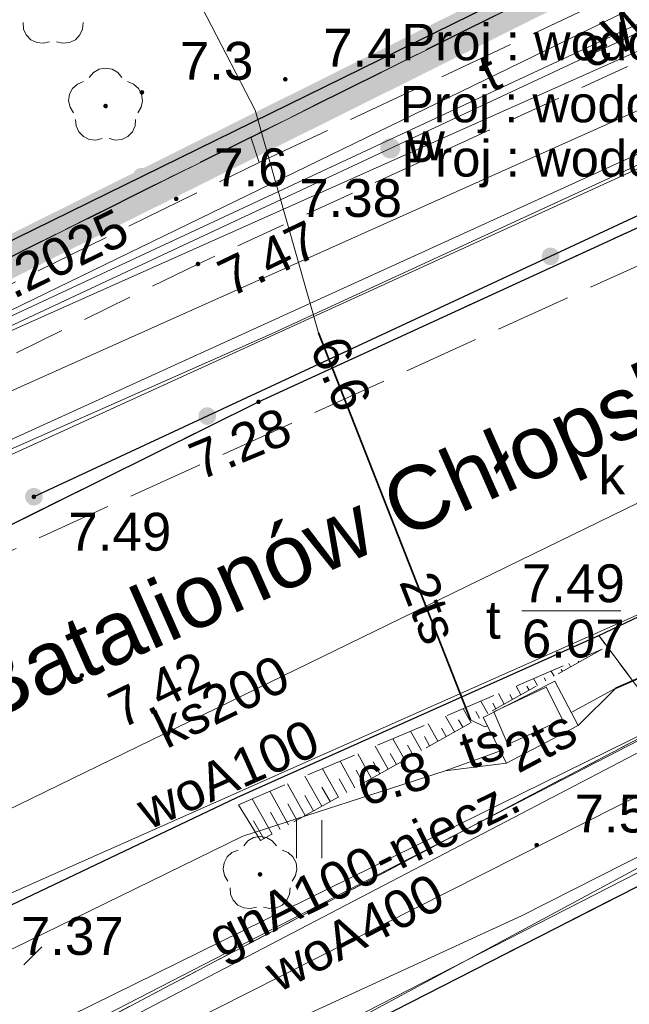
# Model space of a CAD drawing. Extents: x 5474185 to 5474933, y 5916077 to 5916824.
# Tile 189 of 256: x 5474717 to 5474729, y 5916242 to 5916262. Entities that reach past the tile are written whole.
import ezdxf
from ezdxf.enums import TextEntityAlignment as Align

# ---------------------------------------------------------------- set-up
doc = ezdxf.new("R2010")
doc.units = 0
for name, pattern in [('DASHDOT', [1, 0.5, -0.25, 0, -0.25]), ('PRZER1-1', [1, 0.5, -0.5]), ('PRZER2-1', [1.5, 1, -0.5]), ('PRZER3-1', [2, 1.5, -0.5]), ('PRZER3-2', [2.5, 1.5, -1])]:
    doc.linetypes.add(name, pattern=pattern)
doc.layers.add('1-GRAN', color=5, linetype='DASHDOT')
for name, color, linetype, lineweight in [('GESDZI', 253, 'CONTINUOUS', 18), ('GESJOB', 253, 'CONTINUOUS', 35), ('GESUZY', 253, 'CONTINUOUS', 18), ('GSLKOG', 253, 'CONTINUOUS', 35), ('GSLKRW', 253, 'CONTINUOUS', 25), ('GSPRDL', 253, 'CONTINUOUS', 18), ('GSPWPN', 253, 'CONTINUOUS', 13), ('GSPWPN_O', 253, 'CONTINUOUS', 13), ('GSPWPS', 253, 'CONTINUOUS', 13), ('GSPWPS_O', 253, 'CONTINUOUS', 13), ('GSSKOA', 253, 'CONTINUOUS', 18), ('GSSKOD', 253, 'CONTINUOUS', 18), ('GSSUTR', 254, 'CONTINUOUS', 18), ('GSSZSN', 254, 'CONTINUOUS', 18), ('GTGTXT_O', 254, 'CONTINUOUS', 18), ('GULEPR', 254, 'CONTINUOUS', 18), ('GULEPR_O', 254, 'CONTINUOUS', 18), ('GULGPR', 254, 'CONTINUOUS', 18), ('GULGPR_O', 254, 'CONTINUOUS', 18), ('GULKPR', 7, 'CONTINUOUS', 18), ('GULKPR_O', 254, 'CONTINUOUS', 18), ('GULLOB', 254, 'CONTINUOUS', 35), ('GULSPR', 254, 'CONTINUOUS', 18), ('GULTPR', 254, 'CONTINUOUS', 18), ('GULTPR_O', 254, 'CONTINUOUS', 18), ('GULWPR', 7, 'CONTINUOUS', 18), ('GULWPR_O', 254, 'CONTINUOUS', 18), ('GUPELA', 254, 'CONTINUOUS', 18), ('GUPIWZ_O', 253, 'CONTINUOUS', 18), ('GUPPRZ_O', 40, 'CONTINUOUS', 18), ('GUPWZA', 253, 'CONTINUOUS', 18), ('GUPWZA_O', 253, 'CONTINUOUS', 18), ('GUSIKP', 253, 'CONTINUOUS', 18), ('GUSIWZ', 253, 'CONTINUOUS', 18), ('GUSIWZ_O', 253, 'CONTINUOUS', 18), ('IS HP zasięg', 251, 'CONTINUOUS', 20), ('IS opis', 7, 'CONTINUOUS', 20)]:
    doc.layers.add(name, color=color, linetype=linetype, lineweight=lineweight)
doc.styles.add('Arial', font='arial.ttf')
doc.styles.add('GENERATED_STYLE_1', font='arial.ttf')

msp = doc.modelspace()

# ---------------------------------------------------------------- hatches: boundary and pattern name
at = {"layer": 'GSLKOG'}
for points in [[(5474719.700878, 5916258.415066), (5474719.656087, 5916258.424057), (5474719.61515, 5916258.444335), (5474719.580856, 5916258.474517), (5474719.555542, 5916258.512546), (5474719.540934, 5916258.555831), (5474719.538026, 5916258.601423), (5474719.547017, 5916258.646214), (5474719.567295, 5916258.687151), (5474719.597477, 5916258.721445), (5474719.635506, 5916258.746759), (5474719.678791, 5916258.761368), (5474719.724383, 5916258.764275), (5474719.769174, 5916258.755285), (5474719.810111, 5916258.735006), (5474719.844405, 5916258.704824), (5474719.869719, 5916258.666795), (5474719.884328, 5916258.62351), (5474719.887235, 5916258.577918), (5474719.878245, 5916258.533127), (5474719.857966, 5916258.49219), (5474719.827784, 5916258.457896), (5474719.789755, 5916258.432582), (5474719.74647, 5916258.417974)], [(5474719.700878, 5916258.415066), (5474719.656087, 5916258.424057), (5474719.61515, 5916258.444335), (5474719.580856, 5916258.474517), (5474719.555542, 5916258.512546), (5474719.540934, 5916258.555831), (5474719.538026, 5916258.601423), (5474719.547017, 5916258.646214), (5474719.567295, 5916258.687151), (5474719.597477, 5916258.721445), (5474719.635506, 5916258.746759), (5474719.678791, 5916258.761368), (5474719.724383, 5916258.764275), (5474719.769174, 5916258.755285), (5474719.810111, 5916258.735006), (5474719.844405, 5916258.704824), (5474719.869719, 5916258.666795), (5474719.884328, 5916258.62351), (5474719.887235, 5916258.577918), (5474719.878245, 5916258.533127), (5474719.857966, 5916258.49219), (5474719.827784, 5916258.457896), (5474719.789755, 5916258.432582), (5474719.74647, 5916258.417974)], [(5474727.799624, 5916256.83755), (5474727.755031, 5916256.847476), (5474727.714527, 5916256.868606), (5474727.680872, 5916256.8995), (5474727.656359, 5916256.93805), (5474727.64266, 5916256.981631), (5474727.640707, 5916257.027274), (5474727.650633, 5916257.071867), (5474727.671763, 5916257.11237), (5474727.702656, 5916257.146026), (5474727.741207, 5916257.170539), (5474727.784788, 5916257.184238), (5474727.830431, 5916257.186191), (5474727.875023, 5916257.176265), (5474727.915527, 5916257.155135), (5474727.949183, 5916257.124242), (5474727.973695, 5916257.085691), (5474727.987395, 5916257.04211), (5474727.989348, 5916256.996467), (5474727.979422, 5916256.951874), (5474727.958292, 5916256.911371), (5474727.927398, 5916256.877715), (5474727.888848, 5916256.853203), (5474727.845266, 5916256.839503)], [(5474727.799624, 5916256.83755), (5474727.755031, 5916256.847476), (5474727.714527, 5916256.868606), (5474727.680872, 5916256.8995), (5474727.656359, 5916256.93805), (5474727.64266, 5916256.981631), (5474727.640707, 5916257.027274), (5474727.650633, 5916257.071867), (5474727.671763, 5916257.11237), (5474727.702656, 5916257.146026), (5474727.741207, 5916257.170539), (5474727.784788, 5916257.184238), (5474727.830431, 5916257.186191), (5474727.875023, 5916257.176265), (5474727.915527, 5916257.155135), (5474727.949183, 5916257.124242), (5474727.973695, 5916257.085691), (5474727.987395, 5916257.04211), (5474727.989348, 5916256.996467), (5474727.979422, 5916256.951874), (5474727.958292, 5916256.911371), (5474727.927398, 5916256.877715), (5474727.888848, 5916256.853203), (5474727.845266, 5916256.839503)], [(5474720.999569, 5916253.673809), (5474720.954977, 5916253.683735), (5474720.914473, 5916253.704865), (5474720.880817, 5916253.735758), (5474720.856305, 5916253.774309), (5474720.842605, 5916253.81789), (5474720.840652, 5916253.863533), (5474720.850578, 5916253.908126), (5474720.871708, 5916253.948629), (5474720.902602, 5916253.982285), (5474720.941152, 5916254.006797), (5474720.984734, 5916254.020497), (5474721.030376, 5916254.02245), (5474721.074969, 5916254.012524), (5474721.115473, 5916253.991394), (5474721.149128, 5916253.9605), (5474721.173641, 5916253.92195), (5474721.18734, 5916253.878369), (5474721.189293, 5916253.832726), (5474721.179367, 5916253.788133), (5474721.158237, 5916253.74763), (5474721.127344, 5916253.713974), (5474721.088793, 5916253.689461), (5474721.045212, 5916253.675762)], [(5474720.999569, 5916253.673809), (5474720.954977, 5916253.683735), (5474720.914473, 5916253.704865), (5474720.880817, 5916253.735758), (5474720.856305, 5916253.774309), (5474720.842605, 5916253.81789), (5474720.840652, 5916253.863533), (5474720.850578, 5916253.908126), (5474720.871708, 5916253.948629), (5474720.902602, 5916253.982285), (5474720.941152, 5916254.006797), (5474720.984734, 5916254.020497), (5474721.030376, 5916254.02245), (5474721.074969, 5916254.012524), (5474721.115473, 5916253.991394), (5474721.149128, 5916253.9605), (5474721.173641, 5916253.92195), (5474721.18734, 5916253.878369), (5474721.189293, 5916253.832726), (5474721.179367, 5916253.788133), (5474721.158237, 5916253.74763), (5474721.127344, 5916253.713974), (5474721.088793, 5916253.689461), (5474721.045212, 5916253.675762)], [(5474717.564596, 5916252.07568), (5474717.520004, 5916252.085605), (5474717.4795, 5916252.106736), (5474717.445845, 5916252.137629), (5474717.421332, 5916252.176179), (5474717.407633, 5916252.219761), (5474717.40568, 5916252.265404), (5474717.415605, 5916252.309996), (5474717.436736, 5916252.3505), (5474717.467629, 5916252.384155), (5474717.506179, 5916252.408668), (5474717.549761, 5916252.422367), (5474717.595404, 5916252.42432), (5474717.639996, 5916252.414395), (5474717.6805, 5916252.393264), (5474717.714155, 5916252.362371), (5474717.738668, 5916252.323821), (5474717.752367, 5916252.280239), (5474717.75432, 5916252.234596), (5474717.744395, 5916252.190004), (5474717.723264, 5916252.1495), (5474717.692371, 5916252.115845), (5474717.653821, 5916252.091332), (5474717.610239, 5916252.077633)]]:
    msp.add_hatch(color=256, dxfattribs=at).paths.add_polyline_path(points)
at = {"layer": 'GSPRDL'}
for points in [[(5474719, 5916259.945), (5474718.986094, 5916259.947202), (5474718.97355, 5916259.953594), (5474718.963594, 5916259.96355), (5474718.957202, 5916259.976094), (5474718.955, 5916259.99), (5474718.957202, 5916260.003906), (5474718.963594, 5916260.01645), (5474718.97355, 5916260.026406), (5474718.986094, 5916260.032798), (5474719, 5916260.035), (5474719.013906, 5916260.032798), (5474719.02645, 5916260.026406), (5474719.036406, 5916260.01645), (5474719.042798, 5916260.003906), (5474719.045, 5916259.99), (5474719.042798, 5916259.976094), (5474719.036406, 5916259.96355), (5474719.02645, 5916259.953594), (5474719.013906, 5916259.947202)], [(5474722.06, 5916244.725), (5474722.046094, 5916244.727202), (5474722.03355, 5916244.733594), (5474722.023594, 5916244.74355), (5474722.017202, 5916244.756094), (5474722.015, 5916244.77), (5474722.017202, 5916244.783906), (5474722.023594, 5916244.79645), (5474722.03355, 5916244.806406), (5474722.046094, 5916244.812798), (5474722.06, 5916244.815), (5474722.073906, 5916244.812798), (5474722.08645, 5916244.806406), (5474722.096406, 5916244.79645), (5474722.102798, 5916244.783906), (5474722.105, 5916244.77), (5474722.102798, 5916244.756094), (5474722.096406, 5916244.74355), (5474722.08645, 5916244.733594), (5474722.073906, 5916244.727202)]]:
    msp.add_hatch(color=256, dxfattribs=at).paths.add_polyline_path(points)
at = {"layer": 'GSPWPN'}
for points in [[(5474722.56, 5916260.475), (5474722.548353, 5916260.476533), (5474722.5375, 5916260.481029), (5474722.52818, 5916260.48818), (5474722.521029, 5916260.4975), (5474722.516533, 5916260.508353), (5474722.515, 5916260.52), (5474722.516533, 5916260.531647), (5474722.521029, 5916260.5425), (5474722.52818, 5916260.55182), (5474722.5375, 5916260.558971), (5474722.548353, 5916260.563467), (5474722.56, 5916260.565), (5474722.571647, 5916260.563467), (5474722.5825, 5916260.558971), (5474722.59182, 5916260.55182), (5474722.598971, 5916260.5425), (5474722.603467, 5916260.531647), (5474722.605, 5916260.52), (5474722.603467, 5916260.508353), (5474722.598971, 5916260.4975), (5474722.59182, 5916260.48818), (5474722.5825, 5916260.481029), (5474722.571647, 5916260.476533)], [(5474719.72, 5916260.215), (5474719.708353, 5916260.216533), (5474719.6975, 5916260.221029), (5474719.68818, 5916260.22818), (5474719.681029, 5916260.2375), (5474719.676533, 5916260.248353), (5474719.675, 5916260.26), (5474719.676533, 5916260.271647), (5474719.681029, 5916260.2825), (5474719.68818, 5916260.29182), (5474719.6975, 5916260.298971), (5474719.708353, 5916260.303467), (5474719.72, 5916260.305), (5474719.731647, 5916260.303467), (5474719.7425, 5916260.298971), (5474719.75182, 5916260.29182), (5474719.758971, 5916260.2825), (5474719.763467, 5916260.271647), (5474719.765, 5916260.26), (5474719.763467, 5916260.248353), (5474719.758971, 5916260.2375), (5474719.75182, 5916260.22818), (5474719.7425, 5916260.221029), (5474719.731647, 5916260.216533)], [(5474720.4, 5916258.105), (5474720.388353, 5916258.106533), (5474720.3775, 5916258.111029), (5474720.36818, 5916258.11818), (5474720.361029, 5916258.1275), (5474720.356533, 5916258.138353), (5474720.355, 5916258.15), (5474720.356533, 5916258.161647), (5474720.361029, 5916258.1725), (5474720.36818, 5916258.18182), (5474720.3775, 5916258.188971), (5474720.388353, 5916258.193467), (5474720.4, 5916258.195), (5474720.411647, 5916258.193467), (5474720.4225, 5916258.188971), (5474720.43182, 5916258.18182), (5474720.438971, 5916258.1725), (5474720.443467, 5916258.161647), (5474720.445, 5916258.15), (5474720.443467, 5916258.138353), (5474720.438971, 5916258.1275), (5474720.43182, 5916258.11818), (5474720.4225, 5916258.111029), (5474720.411647, 5916258.106533)]]:
    msp.add_hatch(color=256, dxfattribs=at).paths.add_polyline_path(points)
at = {"layer": 'GSPWPS'}
for points in [[(5474720.83, 5916256.815), (5474720.818353, 5916256.816533), (5474720.8075, 5916256.821029), (5474720.79818, 5916256.82818), (5474720.791029, 5916256.8375), (5474720.786533, 5916256.848353), (5474720.785, 5916256.86), (5474720.786533, 5916256.871647), (5474720.791029, 5916256.8825), (5474720.79818, 5916256.89182), (5474720.8075, 5916256.898971), (5474720.818353, 5916256.903467), (5474720.83, 5916256.905), (5474720.841647, 5916256.903467), (5474720.8525, 5916256.898971), (5474720.86182, 5916256.89182), (5474720.868971, 5916256.8825), (5474720.873467, 5916256.871647), (5474720.875, 5916256.86), (5474720.873467, 5916256.848353), (5474720.868971, 5916256.8375), (5474720.86182, 5916256.82818), (5474720.8525, 5916256.821029), (5474720.841647, 5916256.816533)], [(5474722.03, 5916254.085), (5474722.018353, 5916254.086533), (5474722.0075, 5916254.091029), (5474721.99818, 5916254.09818), (5474721.991029, 5916254.1075), (5474721.986533, 5916254.118353), (5474721.985, 5916254.13), (5474721.986533, 5916254.141647), (5474721.991029, 5916254.1525), (5474721.99818, 5916254.16182), (5474722.0075, 5916254.168971), (5474722.018353, 5916254.173467), (5474722.03, 5916254.175), (5474722.041647, 5916254.173467), (5474722.0525, 5916254.168971), (5474722.06182, 5916254.16182), (5474722.068971, 5916254.1525), (5474722.073467, 5916254.141647), (5474722.075, 5916254.13), (5474722.073467, 5916254.118353), (5474722.068971, 5916254.1075), (5474722.06182, 5916254.09818), (5474722.0525, 5916254.091029), (5474722.041647, 5916254.086533)], [(5474717.58, 5916252.205), (5474717.568353, 5916252.206533), (5474717.5575, 5916252.211029), (5474717.54818, 5916252.21818), (5474717.541029, 5916252.2275), (5474717.536533, 5916252.238353), (5474717.535, 5916252.25), (5474717.536533, 5916252.261647), (5474717.541029, 5916252.2725), (5474717.54818, 5916252.28182), (5474717.5575, 5916252.288971), (5474717.568353, 5916252.293467), (5474717.58, 5916252.295), (5474717.591647, 5916252.293467), (5474717.6025, 5916252.288971), (5474717.61182, 5916252.28182), (5474717.618971, 5916252.2725), (5474717.623467, 5916252.261647), (5474717.625, 5916252.25), (5474717.623467, 5916252.238353), (5474717.618971, 5916252.2275), (5474717.61182, 5916252.21818), (5474717.6025, 5916252.211029), (5474717.591647, 5916252.206533)], [(5474718.53, 5916248.665), (5474718.518353, 5916248.666533), (5474718.5075, 5916248.671029), (5474718.49818, 5916248.67818), (5474718.491029, 5916248.6875), (5474718.486533, 5916248.698353), (5474718.485, 5916248.71), (5474718.486533, 5916248.721647), (5474718.491029, 5916248.7325), (5474718.49818, 5916248.74182), (5474718.5075, 5916248.748971), (5474718.518353, 5916248.753467), (5474718.53, 5916248.755), (5474718.541647, 5916248.753467), (5474718.5525, 5916248.748971), (5474718.56182, 5916248.74182), (5474718.568971, 5916248.7325), (5474718.573467, 5916248.721647), (5474718.575, 5916248.71), (5474718.573467, 5916248.698353), (5474718.568971, 5916248.6875), (5474718.56182, 5916248.67818), (5474718.5525, 5916248.671029), (5474718.541647, 5916248.666533)], [(5474727.54, 5916245.305), (5474727.528353, 5916245.306533), (5474727.5175, 5916245.311029), (5474727.50818, 5916245.31818), (5474727.501029, 5916245.3275), (5474727.496533, 5916245.338353), (5474727.495, 5916245.35), (5474727.496533, 5916245.361647), (5474727.501029, 5916245.3725), (5474727.50818, 5916245.38182), (5474727.5175, 5916245.388971), (5474727.528353, 5916245.393467), (5474727.54, 5916245.395), (5474727.551647, 5916245.393467), (5474727.5625, 5916245.388971), (5474727.57182, 5916245.38182), (5474727.578971, 5916245.3725), (5474727.583467, 5916245.361647), (5474727.585, 5916245.35), (5474727.583467, 5916245.338353), (5474727.578971, 5916245.3275), (5474727.57182, 5916245.31818), (5474727.5625, 5916245.311029), (5474727.551647, 5916245.306533)]]:
    msp.add_hatch(color=256, dxfattribs=at).paths.add_polyline_path(points)
at = {"layer": 'GUPWZA'}
msp.add_hatch(color=256, dxfattribs=at).paths.add_polyline_path([(5474724.618438, 5916258.951166), (5474724.56771, 5916258.963522), (5474724.521909, 5916258.988586), (5474724.484156, 5916259.02465), (5474724.457023, 5916259.069256), (5474724.44236, 5916259.119366), (5474724.441166, 5916259.171562), (5474724.453522, 5916259.22229), (5474724.478586, 5916259.268091), (5474724.51465, 5916259.305844), (5474724.559256, 5916259.332977), (5474724.609366, 5916259.34764), (5474724.661562, 5916259.348834), (5474724.71229, 5916259.336478), (5474724.758091, 5916259.311414), (5474724.795844, 5916259.27535), (5474724.822977, 5916259.230744), (5474724.83764, 5916259.180634), (5474724.838834, 5916259.128438), (5474724.826478, 5916259.07771), (5474724.801414, 5916259.031909), (5474724.76535, 5916258.994156), (5474724.720744, 5916258.967023), (5474724.670634, 5916258.95236)])

# ---------------------------------------------------------------- linework, layer by layer
at = {"layer": '1-GRAN', "ltscale": 5, "const_width": 0.8, "elevation": 10.08}
msp.add_lwpolyline([(5474751.83, 5916275.64), (5474751.14, 5916273.94), (5474644.79, 5916221), (5474615.29, 5916258.3), (5474592.4, 5916287.8), (5474563.35, 5916264.64), (5474560.03, 5916268.81), (5474550.58, 5916262.91), (5474454.86, 5916375.82)], dxfattribs=at)
at = {"layer": 'GESDZI', "linetype": 'Continuous', "lineweight": 13}
for p, q in [((5474751.14, 5916273.94, 10.22), (5474644.79, 5916221, 10.22)), ((5474644.79, 5916221, 10.22), (5474751.14, 5916273.94, 10.22)), ((5474717.71, 5916238.53, 10.22), (5474733.28, 5916246.91, 10.22)), ((5474733.28, 5916246.91, 10.22), (5474717.71, 5916238.53, 10.22))]:
    msp.add_line(p, q, dxfattribs=at)
at = {"layer": 'GESJOB', "linetype": 'PRZER3-2', "lineweight": 30}
msp.add_line((5474644.79, 5916221, 10.22), (5474751.14, 5916273.94, 10.22), dxfattribs=at)
msp.add_line((5474644.79, 5916221, 10.22), (5474751.14, 5916273.94, 10.22), dxfattribs=at)
at = {"layer": 'GESUZY', "linetype": 'PRZER1-1', "lineweight": 13}
for p, q in [((5474644.79, 5916221, 10.08), (5474751.14, 5916273.94, 10.08)), ((5474751.14, 5916273.94, 10.08), (5474644.79, 5916221, 10.08))]:
    msp.add_line(p, q, dxfattribs=at)
at = {"layer": 'GSLKOG', "linetype": 'Continuous', "lineweight": 30}
for p, q in [((5474751.06, 5916273.98, 10.18), (5474701.83, 5916249.81, 10.18)), ((5474731.25, 5916258.61, 10.18), (5474717.58, 5916252.25, 10.18)), ((5474717.48, 5916238.38, 10.18), (5474730.33, 5916244.94, 10.18))]:
    msp.add_line(p, q, dxfattribs=at)
at = {"layer": 'GSLKRW', "linetype": 'Continuous', "lineweight": 30}
for p, q in [((5474722.03, 5916254.13, 10.18), (5474734.06, 5916259.66, 10.18)), ((5474713.84, 5916250.07, 10.18), (5474722.03, 5916254.13, 10.18))]:
    msp.add_line(p, q, dxfattribs=at)
at = {"layer": 'GSLKRW', "linetype": 'Continuous', "lineweight": 30, "elevation": 10.18, "flags": 128}
msp.add_lwpolyline([(5474661.05, 5916216.2), (5474669.32, 5916220.5), (5474673.93, 5916222.81), (5474688.7, 5916230.19), (5474694.17, 5916232.96), (5474712.09, 5916241.76), (5474716.3, 5916243.77), (5474721.6, 5916246.29), (5474728.77, 5916249.5), (5474732.86, 5916251.44), (5474746.45, 5916257.67), (5474747.62, 5916258.16), (5474750.63, 5916259.52), (5474751.73, 5916260.03), (5474758.07, 5916262.88), (5474762.81, 5916264.97), (5474765.5, 5916266.15), (5474768.21, 5916267.41), (5474774.66, 5916270.29), (5474785.53, 5916275.01)], dxfattribs=at)
at = {"layer": 'GSPRDL', "elevation": 10.12, "flags": 128}
for points in [[(5474717.891227, 5916261.263649), (5474717.765099, 5916261.232488), (5474717.635908, 5916261.246234), (5474717.519161, 5916261.303237), (5474717.428871, 5916261.396655), (5474717.375875, 5916261.515275), (5474717.366535, 5916261.644859)], [(5474718.553465, 5916261.644859), (5474718.544125, 5916261.515275), (5474718.491129, 5916261.396655), (5474718.400839, 5916261.303237), (5474718.284092, 5916261.246234), (5474718.154901, 5916261.232488), (5474718.028773, 5916261.263649)], [(5474718.675723, 5916260.553333), (5474718.759447, 5916260.652679), (5474718.872044, 5916260.717494), (5474719, 5916260.74), (5474719.127956, 5916260.717494), (5474719.240553, 5916260.652679), (5474719.324277, 5916260.553333)], [(5474718.364031, 5916259.855674), (5474718.29542, 5916259.965999), (5474718.268571, 5916260.093115), (5474718.286708, 5916260.221763), (5474718.347652, 5916260.336501), (5474718.44409, 5916260.423559), (5474718.564445, 5916260.472485)], [(5474719.435555, 5916260.472485), (5474719.55591, 5916260.423559), (5474719.652348, 5916260.336501), (5474719.713292, 5916260.221763), (5474719.731429, 5916260.093115), (5474719.70458, 5916259.965999), (5474719.635969, 5916259.855674)], [(5474718.931227, 5916259.343649), (5474718.805099, 5916259.312488), (5474718.675908, 5916259.326234), (5474718.559161, 5916259.383237), (5474718.468871, 5916259.476655), (5474718.415875, 5916259.595275), (5474718.406535, 5916259.724859)], [(5474719.593465, 5916259.724859), (5474719.584125, 5916259.595275), (5474719.531129, 5916259.476655), (5474719.440839, 5916259.383237), (5474719.324092, 5916259.326234), (5474719.194901, 5916259.312488), (5474719.068773, 5916259.343649)], [(5474721.735723, 5916245.333333), (5474721.819447, 5916245.432679), (5474721.932044, 5916245.497494), (5474722.06, 5916245.52), (5474722.187956, 5916245.497494), (5474722.300553, 5916245.432679), (5474722.384277, 5916245.333333)], [(5474721.424031, 5916244.635674), (5474721.35542, 5916244.745999), (5474721.328571, 5916244.873115), (5474721.346708, 5916245.001763), (5474721.407652, 5916245.116501), (5474721.50409, 5916245.203559), (5474721.624445, 5916245.252485)], [(5474722.495555, 5916245.252485), (5474722.61591, 5916245.203559), (5474722.712348, 5916245.116501), (5474722.773292, 5916245.001763), (5474722.791429, 5916244.873115), (5474722.76458, 5916244.745999), (5474722.695969, 5916244.635674)], [(5474721.991227, 5916244.123649), (5474721.865099, 5916244.092488), (5474721.735908, 5916244.106234), (5474721.619161, 5916244.163237), (5474721.528871, 5916244.256655), (5474721.475875, 5916244.375275), (5474721.466535, 5916244.504859)], [(5474722.653465, 5916244.504859), (5474722.644125, 5916244.375275), (5474722.591129, 5916244.256655), (5474722.500839, 5916244.163237), (5474722.384092, 5916244.106234), (5474722.254901, 5916244.092488), (5474722.128773, 5916244.123649)]]:
    msp.add_lwpolyline(points, dxfattribs=at)
at = {"layer": 'GSSKOA', "linetype": 'PRZER3-1', "lineweight": 13}
for p, q in [((5474734.06, 5916259.66, 10.18), (5474722.03, 5916254.13, 10.18)), ((5474722.03, 5916254.13, 10.18), (5474713.84, 5916250.07, 10.18)), ((5474728.77, 5916249.5, 10.18), (5474732.86, 5916251.44, 10.18)), ((5474730.09, 5916247.74, 10.18), (5474728.77, 5916249.5, 10.18))]:
    msp.add_line(p, q, dxfattribs=at)
at = {"layer": 'GSSKOA', "linetype": 'PRZER3-1', "lineweight": 13, "elevation": 10.18}
msp.add_lwpolyline([(5474661.05, 5916216.2), (5474669.32, 5916220.5), (5474673.93, 5916222.81), (5474688.7, 5916230.19), (5474694.17, 5916232.96), (5474712.09, 5916241.76), (5474716.3, 5916243.77), (5474721.6, 5916246.29), (5474728.77, 5916249.5), (5474732.86, 5916251.44), (5474746.45, 5916257.67), (5474747.62, 5916258.16), (5474750.63, 5916259.52), (5474751.73, 5916260.03), (5474758.07, 5916262.88), (5474762.81, 5916264.97), (5474765.5, 5916266.15), (5474768.21, 5916267.41), (5474774.66, 5916270.29), (5474785.53, 5916275.01)], dxfattribs=at)
at = {"layer": 'GSSKOD', "linetype": 'PRZER2-1', "lineweight": 13}
for p, q in [((5474733.43, 5916262.65, 10.18), (5474720.83, 5916256.86, 10.18)), ((5474722.03, 5916254.13, 10.18), (5474734.06, 5916259.66, 10.18)), ((5474720.83, 5916256.86, 10.18), (5474709.82, 5916251.47, 10.18)), ((5474713.84, 5916250.07, 10.18), (5474722.03, 5916254.13, 10.18)), ((5474716.52, 5916240.6, 10.18), (5474730.09, 5916247.74, 10.18)), ((5474730.33, 5916244.94, 10.18), (5474717.48, 5916238.38, 10.18))]:
    msp.add_line(p, q, dxfattribs=at)
at = {"layer": 'GSSUTR', "linetype": 'PRZER2-1', "lineweight": 13}
for p, q in [((5474721.6, 5916246.29, 10.1), (5474728.77, 5916249.5, 10.1)), ((5474728.77, 5916249.5, 10.1), (5474730.09, 5916247.74, 10.1)), ((5474730.09, 5916247.74, 10.1), (5474716.52, 5916240.6, 10.1)), ((5474716.3, 5916243.77, 10.1), (5474721.6, 5916246.29, 10.1))]:
    msp.add_line(p, q, dxfattribs=at)
at = {"layer": 'GSSUTR', "elevation": 10.1, "flags": 128}
for points in [[(5474722.78334, 5916245.844277), (5474722.78334, 5916245.094277)], [(5474723.28334, 5916245.094277), (5474723.28334, 5916245.844277)]]:
    msp.add_lwpolyline(points, dxfattribs=at)
at = {"layer": 'GSSZSN', "linetype": 'PRZER2-1', "lineweight": 13}
for p, q in [((5474721.63, 5916246.15, 10.06), (5474728.84, 5916249.23, 10.06)), ((5474728.84, 5916249.23, 10.06), (5474722.07, 5916245.44, 10.06)), ((5474722.07, 5916245.44, 10.06), (5474721.63, 5916246.15, 10.06))]:
    msp.add_line(p, q, dxfattribs=at)
at = {"layer": 'GSSZSN', "linetype": 'Continuous', "lineweight": 18, "elevation": 10.06, "flags": 128}
for points in [[(5474728.523823, 5916249.094934), (5474728.541698, 5916249.063004)], [(5474728.706037, 5916249.155005), (5474728.702024, 5916249.162174)], [(5474728.175449, 5916248.946114), (5474728.21302, 5916248.879002)], [(5474728.377359, 5916248.971003), (5474728.363498, 5916248.995764)], [(5474727.827076, 5916248.797294), (5474727.884342, 5916248.695001)], [(5474728.048681, 5916248.787002), (5474728.024972, 5916248.829353)], [(5474727.130328, 5916248.499655), (5474727.226985, 5916248.326998)], [(5474727.391325, 5916248.418999), (5474727.34792, 5916248.496532)], [(5474727.478702, 5916248.648475), (5474727.555664, 5916248.510999)], [(5474727.720003, 5916248.603), (5474727.686446, 5916248.662942)], [(5474726.781954, 5916248.350835), (5474726.898307, 5916248.142996)], [(5474727.062646, 5916248.234997), (5474727.009394, 5916248.330121)], [(5474726.433581, 5916248.202015), (5474726.569629, 5916247.958995)], [(5474726.733968, 5916248.050995), (5474726.670868, 5916248.16371)], [(5474725.736833, 5916247.904375), (5474725.912273, 5916247.590992)], [(5474726.085207, 5916248.053195), (5474726.240951, 5916247.774993)], [(5474726.40529, 5916247.866994), (5474726.332342, 5916247.9973)], [(5474725.38846, 5916247.755556), (5474725.583594, 5916247.40699)], [(5474726.076612, 5916247.682992), (5474725.993816, 5916247.830889)], [(5474725.040086, 5916247.606736), (5474725.254916, 5916247.222989)], [(5474725.747934, 5916247.498991), (5474725.65529, 5916247.664478)], [(5474724.343338, 5916247.309096), (5474724.59756, 5916246.854986)], [(5474724.691712, 5916247.457916), (5474724.926238, 5916247.038987)], [(5474725.090577, 5916247.130988), (5474724.978238, 5916247.331657)], [(5474725.419255, 5916247.314989), (5474725.316764, 5916247.498067)], [(5474723.994965, 5916247.160276), (5474724.268882, 5916246.670984)], [(5474724.761899, 5916246.946986), (5474724.639712, 5916247.165246)], [(5474723.646591, 5916247.011456), (5474723.940203, 5916246.486982)], [(5474724.433221, 5916246.762985), (5474724.301186, 5916246.998835)], [(5474723.298217, 5916246.862637), (5474723.611525, 5916246.302981)], [(5474724.104543, 5916246.578983), (5474723.96266, 5916246.832425)], [(5474722.60147, 5916246.564997), (5474722.954169, 5916245.934978)], [(5474722.949844, 5916246.713817), (5474723.282847, 5916246.118979)], [(5474723.775864, 5916246.394982), (5474723.624134, 5916246.666014)], [(5474722.253096, 5916246.416177), (5474722.625491, 5916245.750976)], [(5474723.447186, 5916246.21098), (5474723.285608, 5916246.499603)], [(5474721.904722, 5916246.267357), (5474722.296812, 5916245.566975)], [(5474722.78983, 5916245.842977), (5474722.608556, 5916246.166782)], [(5474723.118508, 5916246.026979), (5474722.947082, 5916246.333193)], [(5474722.461152, 5916245.658976), (5474722.27003, 5916246.000371)], [(5474722.132473, 5916245.474974), (5474721.931505, 5916245.833961)]]:
    msp.add_lwpolyline(points, dxfattribs=at)
at = {"layer": 'GULEPR', "linetype": 'Continuous', "lineweight": 13}
for p, q in [((5474796.45, 5916290.89, 10.14), (5474701.21, 5916248.45, 10.14)), ((5474709.32, 5916251.99, 10.14), (5474747.52, 5916269.85, 10.14)), ((5474727.24, 5916243.95, 10.14), (5474734.35, 5916247.56, 10.14)), ((5474712.29, 5916235.99, 10.14), (5474730.2, 5916245.14, 10.14)), ((5474721.36, 5916241.25, 10.14), (5474727.24, 5916243.95, 10.14))]:
    msp.add_line(p, q, dxfattribs=at)
at = {"layer": 'GULEPR', "linetype": 'Continuous', "lineweight": 18, "elevation": 10.14, "flags": 128}
msp.add_lwpolyline([(5474750.5, 5916268.32), (5474712.95, 5916251.18)], dxfattribs=at)
at = {"layer": 'GULGPR', "linetype": 'Continuous', "lineweight": 13}
for p, q in [((5474715.16, 5916252.49, 10.14), (5474753.06, 5916269.74, 10.14)), ((5474722.29, 5916255.48, 10.14), (5474741.12, 5916264.16, 10.14)), ((5474755.57, 5916260.3, 10.14), (5474692.73, 5916229.4, 10.14)), ((5474755.57, 5916260.3, 10.14), (5474692.73, 5916229.4, 10.14)), ((5474702.19, 5916246.59, 10.14), (5474722.29, 5916255.48, 10.14))]:
    msp.add_line(p, q, dxfattribs=at)
at = {"layer": 'GULKPR', "linetype": 'Continuous', "lineweight": 18, "elevation": 10.14, "flags": 128}
msp.add_lwpolyline([(5474713.11, 5916244.12), (5474729.55, 5916252.13)], dxfattribs=at)
at = {"layer": 'GULLOB', "linetype": 'Continuous', "lineweight": 35, "elevation": 10.12, "flags": 128}
for points in [[(5474723.22, 5916255.5), (5474726.23, 5916247.83)], [(5474729.11, 5916248.46), (5474734.64, 5916250.86)]]:
    msp.add_lwpolyline(points, dxfattribs=at)
at = {"layer": 'GULSPR', "linetype": 'Continuous', "lineweight": 13}
msp.add_line((5474746.48, 5916267.48, 10.14), (5474705.74, 5916249.25, 10.14), dxfattribs=at)
at = {"layer": 'GULTPR', "linetype": 'Continuous', "lineweight": 13}
for p, q in [((5474739.8, 5916266.98, 10.14), (5474713.48, 5916254.17, 10.14)), ((5474713.15, 5916253.98, 10.14), (5474737.4, 5916265.27, 10.14)), ((5474721.96, 5916259.91, 10.14), (5474719.6, 5916264.47, 10.14)), ((5474723.22, 5916255.5, 10.14), (5474721.96, 5916259.91, 10.14)), ((5474726.23, 5916247.83, 10.14), (5474723.22, 5916255.5, 10.14)), ((5474729.11, 5916248.46, 10.14), (5474734.64, 5916250.86, 10.14)), ((5474728.36, 5916247.72, 10.14), (5474729.11, 5916248.46, 10.14)), ((5474726.51, 5916247.69, 10.14), (5474726.23, 5916247.83, 10.14)), ((5474726.57, 5916247.71, 10.14), (5474726.51, 5916247.69, 10.14)), ((5474726.94, 5916246.97, 10.14), (5474728.36, 5916247.72, 10.14)), ((5474699.4, 5916231.9, 10.14), (5474729.79, 5916247.54, 10.14)), ((5474725.73, 5916246.82, 10.14), (5474726.75, 5916247.19, 10.14)), ((5474726.75, 5916247.19, 10.14), (5474726.81, 5916247.22, 10.14)), ((5474725.73, 5916246.82, 10.14), (5474726.94, 5916246.97, 10.14)), ((5474721.72, 5916245.53, 10.14), (5474725.73, 5916246.82, 10.14)), ((5474716.2, 5916242.83, 10.14), (5474721.72, 5916245.53, 10.14))]:
    msp.add_line(p, q, dxfattribs=at)
at = {"layer": 'GULTPR', "linetype": 'PRZER3-1', "lineweight": 13}
for p, q in [((5474722.04, 5916258.87, 10.14), (5474729.92, 5916262.57, 10.14)), ((5474722.04, 5916258.87, 10.14), (5474721.88, 5916259.37, 10.14)), ((5474710.48, 5916253.21, 10.14), (5474722.04, 5916258.87, 10.14))]:
    msp.add_line(p, q, dxfattribs=at)
at = {"layer": 'GULTPR', "linetype": 'Continuous', "lineweight": 18, "elevation": 10.14, "flags": 128}
for points in [[(5474689.86, 5916226.47), (5474734.01, 5916249.51)], [(5474728.22, 5916247.98), (5474729.11, 5916248.46)]]:
    msp.add_lwpolyline(points, dxfattribs=at)
at = {"layer": 'GULWPR', "linetype": 'Continuous', "lineweight": 13}
for p, q in [((5474694.85, 5916228.82, 10.14), (5474755.87, 5916259.61, 10.14)), ((5474714.27, 5916243.13, 10.14), (5474742.92, 5916255.85, 10.14))]:
    msp.add_line(p, q, dxfattribs=at)
at = {"layer": 'GULWPR', "linetype": 'PRZER3-1', "lineweight": 13}
msp.add_line((5474714.04, 5916249.78, 10.14), (5474729.53, 5916256.82, 10.14), dxfattribs=at)
at = {"layer": 'GUPELA', "elevation": 10.15, "flags": 128}
msp.add_lwpolyline([(5474717.733883, 5916243.333883), (5474717.38033, 5916242.98033)], dxfattribs=at)
at = {"layer": 'GUPPRZ_O', "linetype": 'Continuous', "lineweight": 13, "elevation": 10.8, "flags": 128}
msp.add_lwpolyline([(5474727.246443, 5916249.988413), (5474729.206443, 5916249.988413)], dxfattribs=at)
at = {"layer": 'GUSIKP', "linetype": 'Continuous', "lineweight": 13}
for p, q in [((5474726.48, 5916247.88, 10.14), (5474727.9, 5916248.6, 10.14)), ((5474727.9, 5916248.6, 10.14), (5474728.36, 5916247.72, 10.14)), ((5474726.94, 5916246.97, 10.14), (5474726.48, 5916247.88, 10.14)), ((5474728.36, 5916247.72, 10.14), (5474726.94, 5916246.97, 10.14))]:
    msp.add_line(p, q, dxfattribs=at)
at = {"layer": 'GUSIWZ', "linetype": 'Continuous', "lineweight": 13}
for p, q in [((5474726.69, 5916247.99, 10.16), (5474727.73, 5916248.48, 10.16)), ((5474727.73, 5916248.48, 10.16), (5474728.05, 5916247.84, 10.16)), ((5474726.97, 5916247.34, 10.16), (5474726.69, 5916247.99, 10.16)), ((5474728.05, 5916247.84, 10.16), (5474726.97, 5916247.34, 10.16))]:
    msp.add_line(p, q, dxfattribs=at)
at = {"layer": 'IS HP zasięg', "lineweight": 15, "ltscale": 0.7}
msp.add_circle((5474680.96, 5916236.9), 75, dxfattribs=at)
msp.add_circle((5474680.96, 5916236.9), 75, dxfattribs=at)

# ---------------------------------------------------------------- texts
at = {"layer": 'GSPWPN_O', "linetype": 'Continuous', "lineweight": 0, "style": 'Arial'}
for s, p in [('7.4', (5474723.31, 5916260.77, 10.8)), ('7.3', (5474720.47, 5916260.51, 10.8)), ('7.6', (5474721.15, 5916258.4, 10.8))]:
    msp.add_text(s, height=0.75, dxfattribs=at).set_placement(p)
at = {"layer": 'GSPWPS_O', "linetype": 'Continuous', "lineweight": 0, "style": 'Arial'}
for s, rotation, p in [('7.47', 25.642569, (5474721.468066, 5916256.19214, 10.8)), ('7.28', 22.609965, (5474720.865926, 5916252.566667, 10.8)), ('7.42', 26.232042, (5474719.308624, 5916247.642963, 10.8))]:
    msp.add_text(s, height=0.75, rotation=rotation, dxfattribs=at).set_placement(p)
for s, p in [('7.49', (5474718.263239, 5916251.182278, 10.8)), ('7.51', (5474728.29, 5916245.6, 10.8)), ('7.37', (5474717.321425, 5916243.175817, 10.8))]:
    msp.add_text(s, height=0.75, dxfattribs=at).set_placement(p)
at = {"layer": 'GTGTXT_O', "linetype": 'Continuous', "lineweight": 0, "style": 'Arial'}
msp.add_text('Batalionów Chłopskich', height=1.25, rotation=23.89109, dxfattribs=at).set_placement((5474716.608714, 5916247.749411, 10.8))
at = {"layer": 'GULEPR_O', "linetype": 'Continuous', "lineweight": 0, "style": 'Arial'}
msp.add_text('eW', height=0.75, rotation=26.691276, dxfattribs=at).set_placement((5474729.286176, 5916261.054045, 10.8), align=Align.CENTER)
at = {"layer": 'GULGPR_O', "linetype": 'Continuous', "lineweight": 0, "style": 'Arial'}
msp.add_text('gnA100-niecz.', height=0.75, rotation=26.184832, dxfattribs=at).set_placement((5474724.277915, 5916244.584963, 10.8), align=Align.CENTER)
at = {"layer": 'GULKPR_O', "linetype": 'Continuous', "lineweight": 0, "style": 'Arial'}
msp.add_text('ks200', height=0.75, rotation=25.976538, dxfattribs=at).set_placement((5474721.458544, 5916247.861171, 10.8), align=Align.CENTER)
at = {"layer": 'GULTPR_O', "linetype": 'Continuous', "lineweight": 0, "style": 'Arial'}
for s, rotation, p in [('t', 25.952277, (5474726.768433, 5916260.311116, 10.8)), ('proj.t 451.2025', 26.087242, (5474716.389054, 5916255.77642, 10.8)), ('2ts', 291.426936, (5474725.062877, 5916249.914838, 10.8)), ('2ts', 27.841617, (5474727.787063, 5916247.085494, 10.8)), ('ts', 19.937995, (5474726.580403, 5916246.975762, 10.8))]:
    msp.add_text(s, height=0.75, rotation=rotation, dxfattribs=at).set_placement(p, align=Align.CENTER)
at = {"layer": 'GULWPR_O', "linetype": 'Continuous', "lineweight": 0, "style": 'Arial'}
for s, rotation, p in [('woA100', 24.014307, (5474721.575106, 5916246.412666, 10.8)), ('woA400', 27.31337, (5474724.101504, 5916243.288272, 10.8))]:
    msp.add_text(s, height=0.75, rotation=rotation, dxfattribs=at).set_placement(p, align=Align.CENTER)
at = {"layer": 'GUPIWZ_O', "linetype": 'Continuous', "lineweight": 0, "style": 'Arial'}
msp.add_text('k', height=0.75, dxfattribs=at).set_placement((5474729.29, 5916252.299955, 10.8), align=Align.RIGHT)
at = {"layer": 'GUPPRZ_O', "linetype": 'Continuous', "lineweight": 0, "style": 'Arial'}
for s, p in [('7.38', (5474722.83418, 5916257.792788, 10.8)), ('7.49', (5474727.246443, 5916250.160913, 10.8)), ('6.07', (5474727.246443, 5916249.065913, 10.8))]:
    msp.add_text(s, height=0.75, dxfattribs=at).set_placement(p)
for s, rotation, p in [('6.6', 292.7754, (5474723.035347, 5916255.215631, 10.8)), ('6.8', 16.067382, (5474724.113698, 5916246.111092, 10.8))]:
    msp.add_text(s, height=0.75, rotation=rotation, dxfattribs=at).set_placement(p)
at = {"layer": 'GUPWZA_O', "linetype": 'Continuous', "lineweight": 0, "style": 'Arial'}
msp.add_text('w', height=0.75, dxfattribs=at).set_placement((5474725.719776, 5916258.911396, 10.8), align=Align.RIGHT)
at = {"layer": 'GUSIWZ_O', "linetype": 'Continuous', "lineweight": 0, "style": 'Arial'}
msp.add_text('t', height=0.75, dxfattribs=at).set_placement((5474726.680645, 5916249.438344, 10.8), align=Align.CENTER)
at = {"layer": 'IS opis', "style": 'GENERATED_STYLE_1'}
for s, p in [('Proj : wodomierze: budynek 115+116A+115A, ', (5474724.860608, 5916260.897164, -10.8)), ('Proj : wodomierz :szklarnie +115B,', (5474724.830444, 5916259.66707, -10.86)), ('Proj : wodomierze: sąsiad w lewo', (5474724.860608, 5916258.592513, -10.8))]:
    msp.add_text(s, height=0.72, rotation=0.001166, dxfattribs=at).set_placement(p)

doc.saveas('drawing.dxf')
